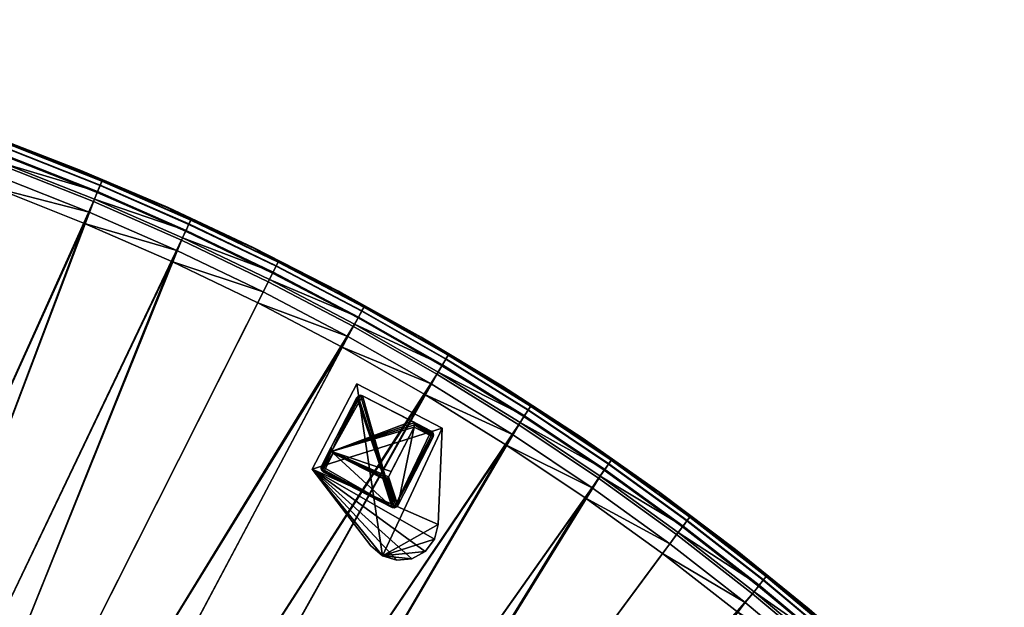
# Model space of a CAD drawing. Header units: inches. Extents: x 0 to 63.6, y -63.6 to 0.
# Tile 163 of 164: x 22.5 to 45.5, y -14.9 to -1.2. Entities that reach past the tile are written whole.
import ezdxf

# ---------------------------------------------------------------- set-up
doc = ezdxf.new("R2010")
doc.units = ezdxf.units.IN
doc.header["$LTSCALE"] = 0.03937
doc.header["$MEASUREMENT"] = 0
for name, color, linetype in [('A-FURN-3-ST', 151, 'Continuous'), ('A-FURN-3-ST-LG', 252, 'Continuous'), ('A-FURN-3-ST-LGHW', 32, 'Continuous')]:
    doc.layers.add(name, color=color, linetype=linetype)

msp = doc.modelspace()

# ---------------------------------------------------------------- meshes
at = {"layer": 'A-FURN-3-ST'}
mesh = msp.add_polyface(dxfattribs=at)
corners = [(26.083, -6.8, 18), (26.201, -6.541, 17.963), (24.048, -5.909, 18), (24.157, -5.647, 17.963), (21.983, -5.092, 18), (22.082, -4.825, 17.963), (19.89, -4.348, 18), (26.525, -5.834, 17.185), (25.991, -5.551, 16.901), (24.455, -4.928, 17.185), (24.413, -5.03, 17.45), (26.479, -5.934, 17.45), (24.346, -5.191, 17.678), (26.406, -6.093, 17.678), (24.259, -5.402, 17.853), (26.312, -6.3, 17.853), (23.958, -4.683, 16.901), (22.255, -4.364, 17.678), (22.175, -4.577, 17.853), (25.995, -5.542, 5.5), (23.962, -4.675, 5.5), (24.458, -4.92, 5.309), (26.528, -5.826, 5.309), (26.483, -5.924, 5.147), (24.417, -5.02, 5.147), (22.195, -4.521, 5), (24.354, -5.17, 5.038), (24.281, -5.347, 5), (26.415, -6.072, 5.038), (34.197, -10.553, 5), (20.467, -33.866, 5), (19.082, -32.96, 5), (32.291, -9.373, 5), (17.658, -32.119, 5), (30.343, -8.26, 5), (16.196, -31.344, 5), (28.357, -7.217, 5), (26.336, -6.246, 5), (14.701, -30.636, 5), (13.175, -29.998, 5), (11.621, -29.43, 5), (20.082, -3.77, 5), (17.943, -3.095, 5), (10.043, -28.934, 5), (15.782, -2.496, 5), (8.444, -28.51, 5), (13.601, -1.974, 5), (6.827, -28.161, 5), (11.402, -1.53, 5), (5.195, -27.885, 5), (9.189, -1.164, 5), (20.806, -33.371, 18), (33.868, -11.066, 18), (19.398, -32.45, 18), (31.98, -9.896, 18), (17.95, -31.595, 18), (30.051, -8.794, 18), (16.464, -30.807, 18), (28.085, -7.762, 18), (14.943, -30.087, 18), (13.392, -29.438, 18), (11.812, -28.861, 18), (17.772, -3.679, 18), (10.207, -28.357, 18), (15.631, -3.086, 18), (8.581, -27.926, 18), (13.471, -2.569, 18), (6.937, -27.571, 18), (11.294, -2.129, 18), (5.278, -27.291, 18), (9.103, -1.767, 18)]
mesh.append_faces([[corners[k] for k in face] for face in [(0, 1, 2), (2, 1, 3), (2, 3, 4), (4, 3, 5), (4, 5, 6), (7, 8, 9), (7, 9, 10, 11), (11, 10, 12, 13), (13, 12, 14, 15), (15, 14, 3, 1), (8, 16, 9), (12, 17, 18, 14), (14, 18, 5, 3), (8, 19, 16), (16, 19, 20), (19, 21, 20), (22, 23, 24, 21), (25, 26, 27), (27, 26, 28), (23, 28, 26, 24), (29, 30, 31), (32, 31, 33), (34, 33, 35), (34, 35, 36), (36, 35, 37), (37, 35, 38), (37, 38, 27), (27, 38, 39), (27, 39, 25), (25, 39, 40), (25, 40, 41), (41, 40, 42), (42, 40, 43), (42, 43, 44), (44, 43, 45), (44, 45, 46), (46, 45, 47), (46, 47, 48), (48, 47, 49), (48, 49, 50), (51, 52, 53), (53, 54, 55), (55, 56, 57), (57, 56, 58), (57, 58, 0), (57, 0, 59), (59, 0, 2), (59, 2, 60), (60, 2, 4), (60, 4, 61), (61, 4, 6), (61, 6, 62), (61, 62, 63), (63, 62, 64), (63, 64, 65), (65, 64, 66), (65, 66, 67), (67, 66, 68), (67, 68, 69), (69, 68, 70)]])
mesh = msp.add_polyface(dxfattribs=at)
corners = [(19.89, -4.348, 18), (22.082, -4.825, 17.963), (19.98, -4.078, 17.963), (17.772, -3.679, 18), (17.852, -3.406, 17.963), (15.631, -3.086, 18), (15.702, -2.81, 17.963), (24.455, -4.928, 17.185), (23.958, -4.683, 16.901), (22.355, -4.097, 17.185), (22.316, -4.2, 17.45), (24.413, -5.03, 17.45), (22.255, -4.364, 17.678), (24.346, -5.191, 17.678), (21.897, -3.887, 16.901), (20.226, -3.34, 17.185), (20.191, -3.445, 17.45), (20.136, -3.611, 17.678), (20.064, -3.827, 17.853), (22.175, -4.577, 17.853), (19.809, -3.162, 16.901), (18.072, -2.66, 17.185), (18.041, -2.766, 17.45), (17.992, -2.933, 17.678), (17.927, -3.152, 17.853), (17.697, -2.511, 16.901), (15.895, -2.057, 17.185), (15.868, -2.163, 17.45), (15.825, -2.333, 17.678), (15.768, -2.553, 17.853), (15.563, -1.933, 16.901), (13.698, -1.531, 17.185), (23.962, -4.675, 5.5), (21.9, -3.878, 5.5), (19.811, -3.154, 5.5), (17.699, -2.503, 5.5), (15.565, -1.925, 5.5), (24.458, -4.92, 5.309), (22.358, -4.089, 5.309), (20.229, -3.332, 5.309), (18.074, -2.652, 5.309), (15.897, -2.049, 5.309), (13.7, -1.523, 5.309), (24.417, -5.02, 5.147), (22.32, -4.19, 5.147), (20.194, -3.435, 5.147), (18.043, -2.756, 5.147), (15.87, -2.153, 5.147), (13.601, -1.974, 5), (15.83, -2.311, 5.038), (15.782, -2.496, 5), (17.998, -2.911, 5.038), (17.943, -3.095, 5), (20.143, -3.589, 5.038), (20.082, -3.77, 5), (22.263, -4.342, 5.038), (22.195, -4.521, 5), (24.354, -5.17, 5.038)]
mesh.append_faces([[corners[k] for k in face] for face in [(0, 1, 2), (0, 2, 3), (3, 2, 4), (3, 4, 5), (5, 4, 6), (7, 8, 9), (7, 9, 10, 11), (11, 10, 12, 13), (8, 14, 9), (9, 14, 15), (9, 15, 16, 10), (10, 16, 17, 12), (12, 17, 18, 19), (19, 18, 2, 1), (14, 20, 15), (15, 20, 21), (15, 21, 22, 16), (16, 22, 23, 17), (17, 23, 24, 18), (18, 24, 4, 2), (20, 25, 21), (21, 25, 26), (21, 26, 27, 22), (22, 27, 28, 23), (23, 28, 29, 24), (24, 29, 6, 4), (25, 30, 26), (26, 30, 31), (8, 32, 14), (14, 32, 33), (14, 33, 20), (20, 33, 34), (20, 34, 25), (25, 34, 35), (25, 35, 30), (30, 35, 36), (32, 37, 38), (32, 38, 33), (33, 38, 39), (33, 39, 34), (34, 39, 40), (34, 40, 35), (35, 40, 41), (35, 41, 36), (36, 41, 42), (37, 43, 44, 38), (38, 44, 45, 39), (39, 45, 46, 40), (40, 46, 47, 41), (48, 49, 50), (50, 49, 51), (50, 51, 52), (52, 51, 53), (52, 53, 54), (54, 53, 55), (54, 55, 56), (56, 55, 57), (43, 57, 55, 44), (44, 55, 53, 45), (45, 53, 51, 46), (46, 51, 49, 47)]])
mesh = msp.add_polyface(dxfattribs=at)
corners = [(31.98, -9.896, 18), (32.125, -9.651, 17.963), (30.051, -8.794, 18), (30.188, -8.545, 17.963), (28.085, -7.762, 18), (28.212, -7.507, 17.963), (26.083, -6.8, 18), (26.201, -6.541, 17.963), (32.522, -8.983, 17.185), (31.892, -8.569, 16.901), (30.561, -7.862, 17.185), (30.508, -7.959, 17.45), (32.466, -9.077, 17.45), (30.424, -8.112, 17.678), (32.377, -9.228, 17.678), (30.315, -8.312, 17.853), (32.261, -9.423, 17.853), (29.96, -7.495, 16.901), (28.561, -6.812, 17.185), (28.512, -6.91, 17.45), (28.433, -7.067, 17.678), (28.331, -7.27, 17.853), (27.993, -6.488, 16.901), (26.525, -5.834, 17.185), (26.479, -5.934, 17.45), (26.406, -6.093, 17.678), (26.312, -6.3, 17.853), (25.991, -5.551, 16.901), (33.789, -9.702, 5.5), (31.896, -8.561, 5.5), (29.964, -7.487, 5.5), (27.996, -6.48, 5.5), (25.995, -5.542, 5.5), (32.527, -8.975, 5.309), (30.565, -7.855, 5.309), (28.565, -6.804, 5.309), (26.528, -5.826, 5.309), (24.458, -4.92, 5.309), (32.471, -9.068, 5.147), (30.513, -7.95, 5.147), (28.516, -6.901, 5.147), (26.483, -5.924, 5.147), (24.281, -5.347, 5), (26.415, -6.072, 5.038), (26.336, -6.246, 5), (28.443, -7.046, 5.038), (28.357, -7.217, 5), (30.435, -8.092, 5.038), (30.343, -8.26, 5), (32.388, -9.208, 5.038), (32.291, -9.373, 5), (20.467, -33.866, 5), (36.061, -11.801, 5), (21.808, -34.834, 5), (37.879, -13.115, 5), (34.197, -10.553, 5), (19.082, -32.96, 5), (17.658, -32.119, 5), (22.17, -34.355, 18), (37.514, -13.602, 18), (35.714, -12.301, 18), (20.806, -33.371, 18), (33.868, -11.066, 18), (19.398, -32.45, 18), (17.95, -31.595, 18)]
mesh.append_faces([[corners[k] for k in face] for face in [(0, 1, 2), (2, 1, 3), (2, 3, 4), (4, 3, 5), (4, 5, 6), (6, 5, 7), (8, 9, 10), (8, 10, 11, 12), (12, 11, 13, 14), (14, 13, 15, 16), (16, 15, 3, 1), (9, 17, 10), (10, 17, 18), (10, 18, 19, 11), (11, 19, 20, 13), (13, 20, 21, 15), (15, 21, 5, 3), (17, 22, 18), (18, 22, 23), (18, 23, 24, 19), (19, 24, 25, 20), (20, 25, 26, 21), (21, 26, 7, 5), (22, 27, 23), (9, 28, 29), (9, 29, 17), (17, 29, 30), (17, 30, 22), (22, 30, 31), (22, 31, 27), (27, 31, 32), (29, 33, 34), (29, 34, 30), (30, 34, 35), (30, 35, 31), (31, 35, 36), (31, 36, 32), (32, 36, 37), (33, 38, 39, 34), (34, 39, 40, 35), (35, 40, 41, 36), (42, 43, 44), (44, 43, 45), (44, 45, 46), (46, 45, 47), (46, 47, 48), (48, 47, 49), (48, 49, 50), (38, 49, 47, 39), (39, 47, 45, 40), (40, 45, 43, 41), (51, 52, 53), (53, 52, 54), (52, 51, 55), (55, 56, 50), (50, 57, 48), (58, 59, 60), (58, 60, 61), (61, 60, 62), (63, 62, 0), (64, 0, 2)]])
mesh = msp.add_polyface(dxfattribs=at)
corners = [(37.514, -13.602, 18), (39.446, -14.744, 17.963), (37.685, -13.374, 17.963), (35.714, -12.301, 18), (35.876, -12.068, 17.963), (33.868, -11.066, 18), (34.022, -10.826, 17.963), (31.98, -9.896, 18), (32.125, -9.651, 17.963), (39.934, -14.139, 17.185), (39.211, -13.516, 16.901), (38.151, -12.752, 17.185), (38.085, -12.84, 17.45), (39.865, -14.224, 17.45), (37.981, -12.98, 17.678), (39.756, -14.36, 17.678), (37.844, -13.162, 17.853), (39.613, -14.538, 17.853), (37.446, -12.184, 16.901), (36.32, -11.429, 17.185), (36.257, -11.519, 17.45), (36.158, -11.663, 17.678), (36.028, -11.85, 17.853), (35.637, -10.915, 16.901), (34.443, -10.172, 17.185), (34.384, -10.265, 17.45), (34.289, -10.412, 17.678), (34.166, -10.603, 17.853), (33.785, -9.709, 16.901), (32.522, -8.983, 17.185), (32.466, -9.077, 17.45), (32.377, -9.228, 17.678), (32.261, -9.423, 17.853), (31.892, -8.569, 16.901), (39.216, -13.509, 5.5), (37.452, -12.177, 5.5), (35.642, -10.908, 5.5), (33.789, -9.702, 5.5), (39.94, -14.132, 5.309), (38.156, -12.745, 5.309), (36.325, -11.422, 5.309), (34.447, -10.165, 5.309), (32.527, -8.975, 5.309), (31.896, -8.561, 5.5), (39.872, -14.216, 5.147), (38.091, -12.832, 5.147), (36.263, -11.511, 5.147), (34.389, -10.256, 5.147), (32.471, -9.068, 5.147), (32.291, -9.373, 5), (32.388, -9.208, 5.038), (34.301, -10.393, 5.038), (34.197, -10.553, 5), (36.17, -11.644, 5.038), (36.061, -11.801, 5), (37.994, -12.962, 5.038), (37.879, -13.115, 5), (39.77, -14.343, 5.038)]
mesh.append_faces([[corners[k] for k in face] for face in [(0, 1, 2), (0, 2, 3), (3, 2, 4), (3, 4, 5), (5, 4, 6), (5, 6, 7), (7, 6, 8), (9, 10, 11), (9, 11, 12, 13), (13, 12, 14, 15), (15, 14, 16, 17), (17, 16, 2, 1), (10, 18, 11), (11, 18, 19), (11, 19, 20, 12), (12, 20, 21, 14), (14, 21, 22, 16), (16, 22, 4, 2), (18, 23, 19), (19, 23, 24), (19, 24, 25, 20), (20, 25, 26, 21), (21, 26, 27, 22), (22, 27, 6, 4), (23, 28, 24), (24, 28, 29), (24, 29, 30, 25), (25, 30, 31, 26), (26, 31, 32, 27), (27, 32, 8, 6), (28, 33, 29), (10, 34, 18), (18, 34, 35), (18, 35, 23), (23, 35, 36), (23, 36, 28), (28, 36, 37), (28, 37, 33), (34, 38, 39), (34, 39, 35), (35, 39, 40), (35, 40, 36), (36, 40, 41), (36, 41, 37), (37, 41, 42), (37, 42, 43), (38, 44, 45, 39), (39, 45, 46, 40), (40, 46, 47, 41), (41, 47, 48, 42), (49, 50, 51), (49, 51, 52), (52, 51, 53), (52, 53, 54), (54, 53, 55), (54, 55, 56), (56, 55, 57), (44, 57, 55, 45), (45, 55, 53, 46), (46, 53, 51, 47), (47, 51, 50, 48)]])
mesh = msp.add_polyface(dxfattribs=at)
corners = [(44.222, -19.418, 18), (44.423, -19.217, 17.963), (42.623, -17.876, 18), (42.817, -17.667, 17.963), (40.971, -16.391, 18), (41.158, -16.176, 17.963), (39.268, -14.966, 18), (39.446, -14.744, 17.963), (37.514, -13.602, 18), (44.61, -19.029, 17.853), (42.998, -17.473, 17.853), (44.211, -17.866, 16.901), (42.595, -16.358, 16.901), (43.347, -17.098, 17.185), (41.667, -15.588, 17.185), (41.595, -15.671, 17.45), (43.272, -17.179, 17.45), (41.481, -15.803, 17.678), (43.153, -17.307, 17.678), (41.331, -15.975, 17.853), (40.928, -14.907, 16.901), (39.934, -14.139, 17.185), (39.865, -14.224, 17.45), (39.756, -14.36, 17.678), (39.613, -14.538, 17.853), (39.211, -13.516, 16.901), (44.217, -17.859, 5.5), (42.601, -16.352, 5.5), (40.933, -14.901, 5.5), (39.216, -13.509, 5.5), (43.353, -17.092, 5.309), (41.673, -15.582, 5.309), (39.94, -14.132, 5.309), (43.279, -17.171, 5.147), (41.602, -15.664, 5.147), (39.872, -14.216, 5.147), (37.879, -13.115, 5), (39.77, -14.343, 5.038), (39.65, -14.492, 5), (41.495, -15.786, 5.038), (41.37, -15.931, 5), (43.169, -17.29, 5.038), (43.038, -17.43, 5), (44.787, -18.852, 5.038), (23.104, -35.863, 5), (44.652, -18.988, 5), (46.21, -20.601, 5), (21.808, -34.834, 5), (47.709, -22.27, 5), (49.148, -23.99, 5), (50.525, -25.76, 5), (51.838, -27.579, 5), (23.487, -35.401, 18), (51.338, -27.926, 18), (50.038, -26.125, 18), (48.674, -24.372, 18), (47.249, -22.668, 18), (45.764, -21.016, 18), (22.17, -34.355, 18)]
mesh.append_faces([[corners[k] for k in face] for face in [(0, 1, 2), (2, 1, 3), (2, 3, 4), (4, 3, 5), (4, 5, 6), (6, 5, 7), (6, 7, 8), (9, 10, 3, 1), (11, 12, 13), (13, 12, 14), (13, 14, 15, 16), (16, 15, 17, 18), (18, 17, 19, 10), (10, 19, 5, 3), (12, 20, 14), (14, 20, 21), (14, 21, 22, 15), (15, 22, 23, 17), (17, 23, 24, 19), (19, 24, 7, 5), (20, 25, 21), (11, 26, 12), (12, 26, 27), (12, 27, 20), (20, 27, 28), (20, 28, 25), (25, 28, 29), (26, 30, 27), (27, 30, 31), (27, 31, 28), (28, 31, 32), (28, 32, 29), (30, 33, 34, 31), (31, 34, 35, 32), (36, 37, 38), (38, 37, 39), (38, 39, 40), (40, 39, 41), (40, 41, 42), (42, 41, 43), (33, 41, 39, 34), (34, 39, 37, 35), (44, 42, 45), (44, 45, 46), (47, 36, 38), (38, 40, 47), (47, 40, 42), (46, 48, 44), (44, 48, 49), (44, 49, 50), (50, 51, 44), (52, 53, 54), (54, 55, 52), (52, 55, 56), (52, 56, 57), (57, 0, 52), (52, 0, 2), (52, 2, 4), (4, 6, 52), (58, 6, 8)]])
at = {"layer": 'A-FURN-3-ST-LG'}
mesh = msp.add_polyface(dxfattribs=at)
corners = [(31.264, -12.538, 4.803), (29.614, -11.704, 4.803), (31.214, -12.527, 4.803), (29.576, -11.669, 4.803), (29.56, -11.62, 4.803), (29.571, -11.569, 4.803), (30.394, -9.97, 4.803), (30.429, -9.932, 4.803), (30.478, -9.916, 4.803), (30.529, -9.927, 4.803), (32.128, -10.75, 4.803), (32.166, -10.785, 4.803), (32.182, -10.834, 4.803), (32.171, -10.884, 4.803), (31.348, -12.484, 4.803), (31.313, -12.523, 4.803), (30.478, -9.916, 0.007), (30.529, -9.927, 0.007), (30.429, -9.932, 0.007), (30.394, -9.97, 0.007), (31.683, -10.521, 0.007), (31.722, -10.556, 0.007), (31.738, -10.605, 0.007), (31.727, -10.656, 0.007), (29.843, -11.26, 0.007), (29.805, -11.225, 0.007), (29.789, -11.175, 0.007), (29.8, -11.125, 0.007), (30.999, -11.854, 0.007), (31.049, -11.865, 0.007), (31.098, -11.85, 0.007), (31.132, -11.812, 0.007), (31.193, -11.694, 0.007)]
mesh.append_faces([[corners[k] for k in face] for face in [(16, 9, 17), (16, 8, 9), (6, 18, 19), (6, 7, 18), (10, 17, 9), (10, 20, 17), (11, 20, 10), (11, 21, 20), (12, 21, 11), (12, 22, 21), (13, 22, 12), (13, 23, 22), (3, 24, 1), (3, 25, 24), (4, 25, 3), (4, 26, 25), (27, 4, 5), (27, 26, 4), (5, 19, 27), (5, 6, 19), (2, 24, 28), (2, 1, 24), (29, 2, 28), (29, 0, 2), (30, 0, 29), (30, 15, 0), (31, 15, 30), (31, 14, 15), (23, 14, 31), (23, 13, 14)]])
mesh.append_faces([[corners[k] for k in face] for face in [(0, 1, 2), (18, 8, 16), (25, 28, 24), (25, 22, 23)]], dxfattribs={"vtx0": -1})
mesh.append_faces([[corners[k] for k in face] for face in [(25, 32, 31)]], dxfattribs={"vtx0": -1, "vtx1": -1})
mesh.append_faces([[corners[k] for k in face] for face in [(0, 3, 1), (0, 4, 3), (0, 5, 4), (0, 6, 5), (0, 7, 6), (0, 8, 7), (0, 9, 8), (0, 10, 9), (0, 11, 10), (0, 12, 11), (0, 13, 12), (0, 14, 13), (25, 29, 28), (25, 30, 29), (25, 21, 22), (25, 20, 21), (25, 17, 20), (25, 16, 17), (25, 18, 16), (25, 19, 18), (25, 27, 19)]], dxfattribs={"vtx0": -1, "vtx2": -1})
mesh.append_faces([[corners[k] for k in face] for face in [(23, 31, 32), (25, 23, 32)]], dxfattribs={"vtx1": -1, "vtx2": -1})
mesh.append_faces([[corners[k] for k in face] for face in [(0, 15, 14), (18, 7, 8), (25, 31, 30), (25, 26, 27)]], dxfattribs={"vtx2": -1})
at = {"layer": 'A-FURN-3-ST-LGHW'}
mesh = msp.add_polyface(dxfattribs=at)
corners = [(29.354, -11.64, 5.007), (30.989, -13.653, 5.007), (30.721, -13.422, 5.007), (31.326, -13.759, 5.007), (31.678, -13.723, 5.007), (31.987, -13.551, 5.007), (32.202, -13.27, 5.007), (32.289, -12.927, 5.007), (32.386, -10.683, 5.007), (30.391, -9.645, 5.007), (30.721, -13.422, 4.757), (30.989, -13.653, 4.757), (31.326, -13.759, 4.757), (31.678, -13.723, 4.757), (31.987, -13.551, 4.757), (32.202, -13.27, 4.757), (32.289, -12.927, 4.757), (29.354, -11.64, 4.757), (30.391, -9.645, 4.757), (32.386, -10.683, 4.757)]
mesh.append_faces([[corners[k] for k in face] for face in [(2, 10, 1), (10, 11, 1), (1, 11, 3), (11, 12, 3), (3, 12, 4), (12, 13, 4), (4, 13, 5), (13, 14, 5), (5, 14, 6), (14, 15, 6), (7, 6, 16), (6, 15, 16), (8, 7, 19), (7, 16, 19), (17, 10, 0), (10, 2, 0)]])
mesh.append_faces([[corners[k] for k in face] for face in [(2, 1, 0), (10, 17, 11), (9, 8, 18), (0, 9, 17)]], dxfattribs={"vtx1": -1})
mesh.append_faces([[corners[k] for k in face] for face in [(1, 3, 0), (3, 4, 0), (4, 5, 0), (5, 6, 0), (6, 7, 0), (7, 8, 0), (17, 18, 11), (18, 19, 11), (19, 16, 11), (16, 15, 11), (15, 14, 11), (14, 13, 11)]], dxfattribs={"vtx1": -1, "vtx2": -1})
mesh.append_faces([[corners[k] for k in face] for face in [(8, 9, 0), (13, 12, 11), (8, 19, 18), (9, 18, 17)]], dxfattribs={"vtx2": -1})

doc.saveas('drawing.dxf')
